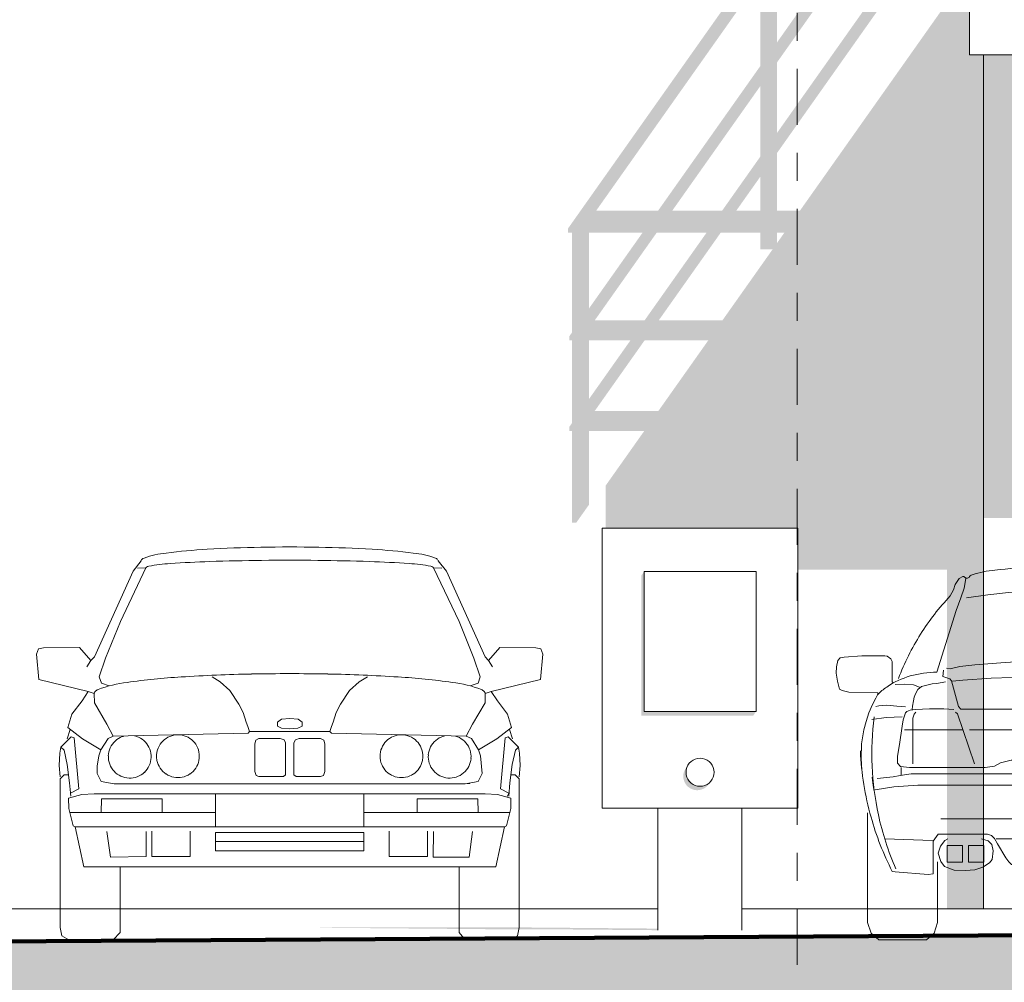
# Model space of a CAD drawing. Header units: metres. Extents: x -52 to 321, y -8 to 26.
# Tile 180 of 256: x 299.65 to 303.17, y -0.27 to 3.17. Entities that reach past the tile are written whole.
import ezdxf
from ezdxf.enums import TextEntityAlignment as Align

# ---------------------------------------------------------------- set-up
doc = ezdxf.new("R2010")
doc.units = ezdxf.units.M
doc.header["$MEASUREMENT"] = 0
doc.linetypes.add('Raster', pattern=[0.4, 0.2, -0.1, 0, -0.1])
for name, color, linetype in [('04 Einrichtung', 7, 'Continuous'), ('10 Stütze', 7, 'Continuous'), ('10 Wand außen', 7, 'Continuous'), ('20 Decke', 7, 'Continuous'), ('60 Auffüllung gesamt', 7, 'Continuous'), ('60 Ausstattung außen', 7, 'Continuous'), ('60 Gelände 2D Übersicht', 7, 'Continuous'), ('90 Achsraster', 7, 'Continuous')]:
    doc.layers.add(name, color=color, linetype=linetype)
doc.styles.add('ERSTELLTER_STIL_1', font='arial.ttf')

# ---------------------------------------------------------------- blocks, each defined once
blk = doc.blocks.new('Standard-Rastermarker[15]_2', base_point=(302.4261, 9.9973))
at = {"layer": '90 Achsraster', "color": 14, "linetype": 'Raster', "lineweight": 18, "true_color": 0xa80000}
blk.add_line((302.4261, 8.9973), (302.4261, -1.0027), dxfattribs=at)
at = {"layer": '90 Achsraster', "color": 14, "lineweight": 18, "true_color": 0xa80000, "style": 'ERSTELLTER_STIL_1'}
for tag, p in [('AC_MarkerText_1_0', (302.4261, 10.4973)), ('AC_MarkerText_1_1', (302.4261, -2.2027))]:
    blk.add_attdef(tag, text='', height=0.3, rotation=360, dxfattribs=at).set_placement(p, align=Align.TOP_CENTER)
blk = doc.blocks.new('Auto Symbol 27[23]_2', base_point=(300.6123, -0.1137))
at = {"layer": '60 Ausstattung außen', "color": 7, "linetype": 'Continuous', "lineweight": 13}
for p, q in [((300.0526, 1.2034), (300.0815, 1.2403)), ((301.1721, 1.2034), (301.1431, 1.2403)), ((299.9142, 0.8965), (300.0526, 1.2034)), ((300.0071, 1.0235), (300.0985, 1.215)), ((300.0985, 1.215), (300.0689, 1.2134)), ((301.2176, 1.0235), (301.1261, 1.215)), ((301.1261, 1.215), (301.1558, 1.2134)), ((301.3104, 0.8965), (301.1721, 1.2034)), ((299.954, 0.8925), (300.0071, 1.0235)), ((301.2707, 0.8925), (301.2176, 1.0235)), ((299.7074, 0.907), (299.7145, 0.9254)), ((299.7145, 0.9254), (299.7328, 0.9292)), ((299.7328, 0.9292), (299.861, 0.9305)), ((299.861, 0.9305), (299.9018, 0.8833)), ((301.3636, 0.9305), (301.3228, 0.8833)), ((301.4918, 0.9292), (301.3636, 0.9305)), ((301.5101, 0.9254), (301.4918, 0.9292)), ((301.5173, 0.907), (301.5101, 0.9254)), ((299.7156, 0.8155), (299.7074, 0.907)), ((299.8874, 0.8612), (299.9018, 0.8833)), ((299.9018, 0.8833), (299.9142, 0.8965)), ((299.9317, 0.825), (299.954, 0.8925)), ((301.293, 0.825), (301.2707, 0.8925)), ((301.3228, 0.8833), (301.3104, 0.8965)), ((301.3373, 0.8612), (301.3228, 0.8833)), ((301.5091, 0.8155), (301.5173, 0.907)), ((299.8919, 0.7733), (299.7156, 0.8155)), ((299.9392, 0.8031), (299.9317, 0.825)), ((300.3347, 0.8252), (300.3642, 0.8072)), ((300.8899, 0.8252), (300.8605, 0.8072)), ((301.2854, 0.8031), (301.293, 0.825)), ((301.3328, 0.7733), (301.5091, 0.8155)), ((299.9392, 0.8031), (299.9674, 0.7933)), ((300.3642, 0.8072), (300.3985, 0.7762)), ((300.3985, 0.7762), (300.4309, 0.7273)), ((300.8262, 0.7762), (300.7937, 0.7273)), ((300.8605, 0.8072), (300.8262, 0.7762)), ((301.2854, 0.8031), (301.2573, 0.7933)), ((299.834, 0.6922), (299.8702, 0.7401)), ((299.8919, 0.7733), (299.8702, 0.7401)), ((299.8919, 0.7733), (299.9139, 0.7662)), ((299.9139, 0.7662), (299.9142, 0.7332)), ((301.3107, 0.7662), (301.3104, 0.7332)), ((301.3328, 0.7733), (301.3107, 0.7662)), ((301.3328, 0.7733), (301.3544, 0.7401)), ((301.3906, 0.6922), (301.3544, 0.7401)), ((299.9142, 0.7332), (299.959, 0.6567)), ((300.4309, 0.7273), (300.4459, 0.6981)), ((300.7937, 0.7273), (300.7788, 0.6981)), ((301.3104, 0.7332), (301.2657, 0.6567)), ((299.8198, 0.6444), (299.834, 0.6922)), ((300.4459, 0.6981), (300.4566, 0.6637)), ((300.5827, 0.6747), (300.5683, 0.6637)), ((300.6123, 0.6771), (300.5827, 0.6747)), ((300.642, 0.6747), (300.6123, 0.6771)), ((300.6564, 0.6637), (300.642, 0.6747)), ((300.7788, 0.6981), (300.768, 0.6637)), ((301.4048, 0.6444), (301.3906, 0.6922)), ((299.8272, 0.6372), (299.8166, 0.6041)), ((299.8715, 0.6046), (299.8198, 0.6444)), ((299.959, 0.6567), (299.9814, 0.613)), ((300.4566, 0.6637), (300.4629, 0.6486)), ((300.4629, 0.6486), (300.4685, 0.6301)), ((300.5683, 0.6637), (300.5683, 0.6489)), ((300.5683, 0.6489), (300.583, 0.6418)), ((300.583, 0.6418), (300.6123, 0.6399)), ((300.6123, 0.6399), (300.6416, 0.6418)), ((300.6416, 0.6418), (300.6564, 0.6489)), ((300.6564, 0.6489), (300.6564, 0.6637)), ((300.7617, 0.6486), (300.7562, 0.6301)), ((300.768, 0.6637), (300.7617, 0.6486)), ((301.2657, 0.6567), (301.2433, 0.613)), ((301.3531, 0.6046), (301.4048, 0.6444)), ((301.3974, 0.6372), (301.4081, 0.6041)), ((299.8312, 0.6116), (299.7949, 0.5746)), ((299.8422, 0.608), (299.8312, 0.6116)), ((299.8586, 0.425), (299.8422, 0.608)), ((299.9379, 0.565), (299.8715, 0.6046)), ((299.9631, 0.6055), (299.9379, 0.565)), ((299.9814, 0.613), (299.9631, 0.6055)), ((300.4635, 0.6241), (299.9814, 0.613)), ((300.4685, 0.6301), (300.4635, 0.6241)), ((300.7562, 0.6301), (300.4685, 0.6301)), ((300.4909, 0.5998), (300.4872, 0.5859)), ((300.5021, 0.6049), (300.4909, 0.5998)), ((300.5782, 0.6049), (300.5021, 0.6049)), ((300.5922, 0.6004), (300.5782, 0.6049)), ((300.5972, 0.5903), (300.5922, 0.6004)), ((300.6274, 0.5903), (300.6325, 0.6004)), ((300.6325, 0.6004), (300.6465, 0.6049)), ((300.6465, 0.6049), (300.7226, 0.6049)), ((300.7226, 0.6049), (300.7338, 0.5998)), ((300.7338, 0.5998), (300.7375, 0.5859)), ((300.7612, 0.6241), (300.7562, 0.6301)), ((301.2433, 0.613), (300.7612, 0.6241)), ((301.2615, 0.6055), (301.2433, 0.613)), ((301.2868, 0.565), (301.2615, 0.6055)), ((301.2868, 0.565), (301.3531, 0.6046)), ((301.366, 0.425), (301.3825, 0.608)), ((301.3825, 0.608), (301.3935, 0.6116)), ((301.3935, 0.6116), (301.4298, 0.5746)), ((299.7914, 0.5526), (299.7949, 0.5746)), ((299.7949, 0.5746), (299.806, 0.5637)), ((299.806, 0.5637), (299.8175, 0.5125)), ((299.9379, 0.565), (299.9307, 0.5429)), ((300.4872, 0.5859), (300.4872, 0.4868)), ((300.5972, 0.4756), (300.5972, 0.5903)), ((300.6274, 0.4756), (300.6274, 0.5903)), ((300.7375, 0.5859), (300.7375, 0.4868)), ((301.2939, 0.5429), (301.2868, 0.565)), ((301.4187, 0.5637), (301.4072, 0.5125)), ((301.4298, 0.5746), (301.4187, 0.5637)), ((301.4332, 0.5526), (301.4298, 0.5746)), ((299.7882, 0.5086), (299.7914, 0.5526)), ((299.9307, 0.5429), (299.9238, 0.5062)), ((301.3006, 0.4806), (301.2939, 0.5429)), ((301.4365, 0.5086), (301.4332, 0.5526)), ((299.7922, 0.4683), (299.7882, 0.5086)), ((299.8175, 0.5125), (299.8254, 0.4467)), ((299.9238, 0.5062), (299.924, 0.4806)), ((301.4072, 0.5125), (301.3992, 0.4467)), ((301.4324, 0.4683), (301.4365, 0.5086)), ((299.8068, 0.4758), (299.7923, 0.461)), ((299.7923, 0.461), (299.7923, -0.07)), ((299.8215, 0.4759), (299.8068, 0.4758)), ((299.924, 0.4806), (299.939, 0.4514)), ((300.4872, 0.4868), (300.492, 0.4728)), ((300.492, 0.4728), (300.5021, 0.47)), ((300.5021, 0.47), (300.5897, 0.47)), ((300.5897, 0.47), (300.5972, 0.4756)), ((300.635, 0.47), (300.6274, 0.4756)), ((300.7226, 0.47), (300.635, 0.47)), ((300.7326, 0.4728), (300.7226, 0.47)), ((300.7375, 0.4868), (300.7326, 0.4728)), ((301.2857, 0.4514), (301.3006, 0.4806)), ((301.4032, 0.4759), (301.4178, 0.4758)), ((301.4178, 0.4758), (301.4323, 0.461)), ((301.4323, 0.461), (301.4324, -0.07)), ((299.8254, 0.4467), (299.8296, 0.3991)), ((299.8586, 0.425), (299.8295, 0.4101)), ((299.939, 0.4514), (299.9847, 0.4431)), ((301.2399, 0.4431), (299.9847, 0.4431)), ((301.2399, 0.4431), (301.2857, 0.4514)), ((301.2563, 0.4444), (301.2399, 0.4431)), ((301.366, 0.425), (301.3952, 0.4101)), ((301.3992, 0.4467), (301.3951, 0.3991)), ((299.8698, 0.4055), (299.8223, 0.3917)), ((299.8223, 0.3917), (299.8227, 0.3551)), ((299.8295, 0.4101), (299.8296, 0.3991)), ((299.9139, 0.4078), (299.8698, 0.4055)), ((301.3107, 0.4078), (299.9139, 0.4078)), ((299.9396, 0.3892), (299.939, 0.3404)), ((300.1568, 0.3892), (299.9396, 0.3892)), ((300.1562, 0.3437), (300.1568, 0.3892)), ((300.347, 0.2894), (300.347, 0.4078)), ((300.8776, 0.2894), (300.8776, 0.4078)), ((301.2851, 0.3892), (301.0679, 0.3892)), ((301.0679, 0.3892), (301.0679, 0.3437)), ((301.2857, 0.3404), (301.2851, 0.3892)), ((301.3549, 0.4055), (301.3107, 0.4078)), ((301.4023, 0.3917), (301.3549, 0.4055)), ((301.3877, 0.3955), (301.3952, 0.4101)), ((301.402, 0.3551), (301.4023, 0.3917)), ((299.8227, 0.3551), (299.8379, 0.293)), ((301.3867, 0.293), (301.402, 0.3551)), ((299.8263, 0.3404), (300.347, 0.3404)), ((300.8776, 0.3404), (301.3984, 0.3404)), ((299.8379, 0.293), (299.8453, 0.2894)), ((299.876, 0.1468), (299.8453, 0.2894)), ((299.8453, 0.2894), (301.3794, 0.2894)), ((301.3794, 0.2894), (301.3487, 0.1468)), ((301.3794, 0.2894), (301.3867, 0.293)), ((299.959, 0.2735), (299.9713, 0.182)), ((300.0991, 0.1835), (300.0991, 0.2735)), ((300.1202, 0.1835), (300.1202, 0.2737)), ((300.2567, 0.2737), (300.2567, 0.1835)), ((300.347, 0.2694), (300.347, 0.2041)), ((300.8776, 0.2694), (300.347, 0.2694)), ((300.8776, 0.2041), (300.8776, 0.2694)), ((300.968, 0.1835), (300.968, 0.2737)), ((301.1044, 0.2737), (301.1044, 0.1835)), ((301.1264, 0.2735), (301.1255, 0.182)), ((301.2534, 0.182), (301.2657, 0.2735)), ((300.8776, 0.2368), (300.347, 0.2368)), ((299.9713, 0.182), (300.0991, 0.1835)), ((300.2567, 0.1835), (300.1202, 0.1835)), ((300.347, 0.2041), (300.8776, 0.2041)), ((301.1044, 0.1835), (300.968, 0.1835)), ((301.1255, 0.182), (301.2534, 0.182)), ((301.3487, 0.1468), (299.876, 0.1468)), ((300.0065, 0.1468), (300.0065, -0.0878)), ((301.2182, 0.1468), (301.2182, -0.0878)), ((299.7923, -0.07), (299.7978, -0.0993)), ((301.4324, -0.07), (301.4269, -0.0993)), ((299.7978, -0.0993), (299.8235, -0.1137)), ((300.0065, -0.0878), (299.9811, -0.1137)), ((301.2182, -0.0878), (301.2399, -0.1137)), ((301.4269, -0.0993), (301.4011, -0.1137)), ((299.8235, -0.1137), (299.9811, -0.1137)), ((301.4011, -0.1137), (301.2436, -0.1137))]:
    blk.add_line(p, q, dxfattribs=at)
for centre, radius, start, end in [((300.202, 0.9417), 0.3272, 95.4368, 109.6916), ((300.4298, -0.7365), 2.0207, 93.1888, 97.3598), ((300.5848, -3.2047), 4.4937, 90.969, 93.4107), ((300.6123, -4.4058), 5.6951, 88.9578, 91.0415), ((300.6399, -3.2047), 4.4937, 86.5893, 89.031), ((300.7948, -0.7365), 2.0207, 82.6402, 86.8112), ((301.0227, 0.9417), 0.3272, 70.3085, 84.5632), ((300.0868, 1.2401), 0.00532, 151.3371, 171.8859), ((300.0904, 1.2381), 0.00943, 132.0087, 150.7401), ((300.1033, 1.2228), 0.0294, 113.0964, 130.6954), ((300.4347, -2.1843), 3.4233, 91.804, 94.1799), ((300.5855, -6.4284), 7.6701, 90.54833, 91.93218), ((300.6123, -8.4938), 9.7357, 89.40989, 90.58969), ((300.6392, -6.4284), 7.6701, 88.06783, 89.45168), ((300.79, -2.1843), 3.4233, 85.8201, 88.196), ((301.1214, 1.2228), 0.0294, 49.3046, 66.9036), ((301.138, 1.2402), 0.00508, 0.7101, 29.0656), ((300.1, 1.215), 0.00142, 166.6342, 180), ((300.1007, 1.2147), 0.00221, 134.5629, 164.6148), ((300.1042, 1.2112), 0.00716, 116.1863, 134.4551), ((300.1167, 1.1849), 0.0363, 103.209, 115.6125), ((300.2128, 0.7017), 0.529, 93.0006, 101.3832), ((301.0118, 0.7017), 0.529, 78.6169, 86.9994), ((301.1079, 1.1849), 0.0363, 64.3875, 76.7918), ((301.1205, 1.2112), 0.00716, 45.5449, 63.8137), ((301.1242, 1.2149), 0.00195, 3.2016, 47.1049), ((300.3726, -1.5985), 2.4281, 93.5022, 98.0736), ((300.5761, -4.5509), 5.3874, 91.0641, 93.7442), ((300.6123, -5.9876), 6.8246, 88.85603, 91.14397), ((300.6485, -4.5509), 5.3874, 86.2558, 88.9358), ((300.852, -1.5985), 2.4281, 81.9264, 86.4978), ((299.9437, 0.7452), 0.0384, 115.2233, 133.4679), ((300.0734, 0.4091), 0.3986, 96.0117, 111.4898), ((301.1513, 0.4091), 0.3986, 68.5102, 83.9885), ((301.2809, 0.7452), 0.0384, 46.5316, 64.776), ((299.9211, 0.7662), 0.0072, 173.0707, 180), ((299.9221, 0.766), 0.00822, 153.6311, 172.678), ((299.9268, 0.7635), 0.0135, 134.8255, 153.0839), ((301.2978, 0.7635), 0.0135, 26.9152, 45.1745), ((301.3028, 0.7661), 0.0079, 0.553, 26.6825), ((300.0407, 0.5403), 0.0765, 110.4788, 132.975), ((300.0407, 0.5403), 0.0765, 105.8834, 110.4794), ((300.0407, 0.5403), 0.0765, 65.4952, 76.7417), ((300.0407, 0.5403), 0.0765, 42.9986, 65.4959), ((300.2129, 0.542), 0.0765, 123.739, 146.2388), ((300.2129, 0.542), 0.0765, 101.2451, 123.739), ((300.2128, 0.5419), 0.0765, 78.7277, 101.2185), ((300.2129, 0.542), 0.0765, 56.261, 78.7549), ((300.2129, 0.542), 0.0765, 33.7612, 56.261), ((301.0117, 0.542), 0.0765, 123.7393, 146.239), ((301.0118, 0.542), 0.0765, 101.2451, 123.7393), ((301.0118, 0.5419), 0.0765, 78.7546, 101.2457), ((301.0118, 0.542), 0.0765, 56.2607, 78.7549), ((301.0118, 0.542), 0.0765, 33.761, 56.2607), ((301.1839, 0.5403), 0.0765, 130.3497, 152.8517), ((301.1839, 0.5403), 0.0765, 107.8541, 130.3496), ((301.1839, 0.5403), 0.0765, 103.258, 107.8546), ((301.1839, 0.5403), 0.0765, 62.8707, 74.1169), ((301.184, 0.5403), 0.0765, 40.3729, 62.8711), ((300.0406, 0.5403), 0.0765, 155.4788, 177.9862), ((300.0407, 0.5403), 0.0765, 132.9747, 155.4778), ((300.0407, 0.5403), 0.0765, 20.495, 42.9983), ((300.0407, 0.5403), 0.0764, 357.9862, 20.4949), ((300.2128, 0.542), 0.0765, 146.2388, 168.745), ((300.2129, 0.542), 0.0765, 11.2548, 33.7608), ((301.0117, 0.542), 0.0765, 146.2392, 168.7451), ((301.0118, 0.542), 0.0765, 11.2549, 33.7608), ((301.1839, 0.5403), 0.0765, 152.8518, 175.3594), ((301.184, 0.5403), 0.0765, 17.8688, 40.373), ((301.184, 0.5403), 0.0764, 355.3598, 17.8682), ((300.0406, 0.5403), 0.0764, 177.9861, 200.4942), ((300.0407, 0.5403), 0.0765, 335.4781, 357.9855), ((300.2128, 0.542), 0.0764, 168.7453, 180), ((300.2128, 0.542), 0.0764, 180, 191.254), ((300.2129, 0.542), 0.0764, 348.7461, 11.2546), ((301.0117, 0.542), 0.0764, 168.7454, 191.2539), ((301.0118, 0.542), 0.0764, 0, 11.2546), ((301.0118, 0.542), 0.0764, 348.7461, 0), ((301.1839, 0.5403), 0.0764, 175.3598, 197.8676), ((301.184, 0.5403), 0.0765, 332.8524, 355.3594), ((300.0407, 0.5403), 0.0765, 200.495, 222.9988), ((300.0407, 0.5403), 0.0765, 312.9752, 335.4781), ((300.2128, 0.542), 0.0765, 191.255, 213.7612), ((300.2129, 0.542), 0.0765, 213.7612, 236.2614), ((300.2129, 0.542), 0.0765, 303.7386, 326.2388), ((300.2129, 0.542), 0.0765, 326.2392, 348.7451), ((301.0117, 0.542), 0.0765, 191.2549, 213.7608), ((301.0117, 0.542), 0.0765, 213.761, 236.2611), ((301.0118, 0.542), 0.0765, 303.7389, 326.239), ((301.0118, 0.542), 0.0765, 326.2392, 348.7451), ((301.1839, 0.5403), 0.0765, 197.8681, 220.373), ((301.184, 0.5404), 0.0765, 310.3497, 332.8517), ((300.0407, 0.5404), 0.0765, 222.9987, 245.4962), ((300.0407, 0.5404), 0.0765, 245.4959, 267.9883), ((300.0407, 0.5404), 0.0765, 267.9876, 290.4793), ((300.0407, 0.5404), 0.0765, 290.4792, 312.975), ((300.2129, 0.5421), 0.0765, 236.261, 258.7549), ((300.2128, 0.5421), 0.0765, 258.7815, 281.2724), ((300.2129, 0.5421), 0.0765, 281.2451, 303.739), ((301.0118, 0.5421), 0.0765, 236.2607, 258.7549), ((301.0118, 0.5421), 0.0765, 258.7543, 281.2454), ((301.0118, 0.5421), 0.0765, 281.2451, 303.7393), ((301.1839, 0.5404), 0.0765, 220.3729, 242.8708), ((301.1839, 0.5404), 0.0765, 242.8704, 265.3631), ((301.1839, 0.5404), 0.0765, 265.3628, 287.8547), ((301.184, 0.5404), 0.0765, 287.8544, 310.3499)]:
    blk.add_arc(centre, radius, start, end, dxfattribs=at)
blk = doc.blocks.new('Auto Symbol 27[24]_2', base_point=(303.5821, -0.1137))
at = {"layer": '60 Ausstattung außen', "color": 7, "linetype": 'Continuous', "lineweight": 13}
for p, q in [((302.9906, 1.1558), (303.0047, 1.1773)), ((303.0047, 1.1773), (303.0182, 1.1842)), ((303.0182, 1.1842), (303.021, 1.184)), ((303.021, 1.184), (303.0285, 1.1778)), ((303.0284, 1.1763), (303.0228, 1.142)), ((303.0285, 1.1778), (303.0351, 1.1781)), ((303.0351, 1.1781), (303.0413, 1.1814)), ((304.1184, 1.1818), (304.1189, 1.1866)), ((304.1291, 1.1781), (304.1229, 1.1814)), ((304.1357, 1.1778), (304.1291, 1.1781)), ((304.1432, 1.184), (304.1357, 1.1778)), ((304.1357, 1.1778), (304.1414, 1.142)), ((304.1459, 1.1842), (304.1432, 1.184)), ((304.1595, 1.1773), (304.1459, 1.1842)), ((304.1736, 1.1558), (304.1595, 1.1773)), ((302.9725, 1.1144), (302.985, 1.1362)), ((302.985, 1.1362), (302.9906, 1.1558)), ((303.0228, 1.142), (303.0111, 1.1077)), ((303.1077, 1.1178), (303.1815, 1.1264)), ((303.1815, 1.1264), (303.2716, 1.1353)), ((303.2716, 1.1353), (303.3572, 1.141)), ((303.3572, 1.141), (303.4411, 1.145)), ((303.4411, 1.145), (303.5135, 1.147)), ((303.5135, 1.147), (303.5821, 1.1476)), ((303.6507, 1.147), (303.5821, 1.1476)), ((303.7231, 1.145), (303.6507, 1.147)), ((303.807, 1.141), (303.7231, 1.145)), ((303.8926, 1.1353), (303.807, 1.141)), ((303.9827, 1.1264), (303.8926, 1.1353)), ((304.0565, 1.1178), (303.9827, 1.1264)), ((304.1414, 1.142), (304.1531, 1.1077)), ((304.1792, 1.1362), (304.1736, 1.1558)), ((304.1917, 1.1144), (304.1792, 1.1362)), ((303.0111, 1.1077), (302.9943, 1.0629)), ((303.0309, 1.1079), (303.1077, 1.1178)), ((304.1333, 1.1079), (304.0565, 1.1178)), ((304.1531, 1.1077), (304.1699, 1.0629)), ((302.9943, 1.0629), (302.9253, 0.8418)), ((304.1699, 1.0629), (304.2389, 0.8418)), ((302.5714, 0.8835), (302.5661, 0.8615)), ((302.5792, 0.8929), (302.5714, 0.8835)), ((302.5938, 0.8962), (302.5792, 0.8929)), ((302.6569, 0.9), (302.5938, 0.8962)), ((302.7394, 0.9002), (302.6569, 0.9)), ((302.7473, 0.8989), (302.7394, 0.9002)), ((302.7608, 0.8896), (302.7473, 0.8989)), ((302.7659, 0.8806), (302.7608, 0.8896)), ((302.7659, 0.8076), (302.7659, 0.8806)), ((303.2503, 0.8814), (303.1697, 0.8765)), ((303.3364, 0.8813), (303.2503, 0.8814)), ((303.4164, 0.8841), (303.3364, 0.8813)), ((303.4823, 0.884), (303.4164, 0.8841)), ((303.5819, 0.884), (303.4823, 0.884)), ((303.5823, 0.884), (303.6818, 0.884)), ((303.6818, 0.884), (303.7478, 0.8841)), ((303.7478, 0.8841), (303.8278, 0.8813)), ((303.8278, 0.8813), (303.9139, 0.8814)), ((303.9139, 0.8814), (303.9945, 0.8765)), ((304.3983, 0.8806), (304.4034, 0.8896)), ((304.3983, 0.8076), (304.3983, 0.8806)), ((304.4034, 0.8896), (304.4169, 0.8989)), ((304.4169, 0.8989), (304.4248, 0.9002)), ((304.4248, 0.9002), (304.5073, 0.9)), ((304.5073, 0.9), (304.5704, 0.8962)), ((304.5704, 0.8962), (304.585, 0.8929)), ((304.585, 0.8929), (304.5928, 0.8835)), ((304.5928, 0.8835), (304.5981, 0.8615)), ((302.5661, 0.8615), (302.5646, 0.8387)), ((302.9488, 0.8495), (302.9468, 0.8269)), ((302.9723, 0.8545), (302.9595, 0.8561)), ((303.0076, 0.8622), (302.9723, 0.8545)), ((303.0607, 0.8688), (303.0076, 0.8622)), ((303.1222, 0.8732), (303.0607, 0.8688)), ((303.1697, 0.8765), (303.1222, 0.8732)), ((303.9945, 0.8765), (304.042, 0.8732)), ((304.042, 0.8732), (304.1035, 0.8688)), ((304.1035, 0.8688), (304.1566, 0.8622)), ((304.1566, 0.8622), (304.1919, 0.8545)), ((304.1919, 0.8545), (304.2047, 0.8561)), ((304.2154, 0.8495), (304.2174, 0.8269)), ((304.5981, 0.8615), (304.5996, 0.8387)), ((302.5646, 0.8387), (302.5697, 0.8099)), ((302.5697, 0.8099), (302.5772, 0.7813)), ((302.9468, 0.8269), (302.9717, 0.818)), ((302.9717, 0.818), (302.9779, 0.8108)), ((302.9779, 0.8108), (303.0019, 0.7195)), ((302.9812, 0.8102), (303.0176, 0.8135)), ((303.0176, 0.8135), (303.1188, 0.8206)), ((303.1188, 0.8206), (303.1943, 0.8228)), ((303.1943, 0.8228), (303.276, 0.825)), ((303.276, 0.825), (303.3431, 0.8238)), ((303.3431, 0.8238), (303.4219, 0.8277)), ((303.4219, 0.8277), (303.4845, 0.8293)), ((303.6796, 0.8293), (303.4845, 0.8293)), ((303.7423, 0.8277), (303.6796, 0.8293)), ((303.8211, 0.8238), (303.7423, 0.8277)), ((303.8882, 0.825), (303.8211, 0.8238)), ((303.9699, 0.8228), (303.8882, 0.825)), ((304.0454, 0.8206), (303.9699, 0.8228)), ((304.1466, 0.8135), (304.0454, 0.8206)), ((304.183, 0.8102), (304.1466, 0.8135)), ((304.1863, 0.8108), (304.1623, 0.7195)), ((304.1925, 0.818), (304.1863, 0.8108)), ((304.2174, 0.8269), (304.1925, 0.818)), ((304.5945, 0.8099), (304.587, 0.7813)), ((304.5996, 0.8387), (304.5945, 0.8099)), ((302.5772, 0.7813), (302.5864, 0.7767)), ((302.5864, 0.7767), (302.611, 0.7706)), ((302.7693, 0.8039), (302.7659, 0.8076)), ((302.7766, 0.7976), (302.8099, 0.7997)), ((302.8099, 0.7997), (302.8414, 0.797)), ((302.8414, 0.797), (302.8576, 0.7915)), ((302.8565, 0.7804), (302.8492, 0.7644)), ((302.8699, 0.7915), (302.8565, 0.7804)), ((302.8576, 0.7915), (302.8655, 0.7871)), ((302.8895, 0.7953), (302.8699, 0.7915)), ((302.908, 0.8009), (302.8895, 0.7953)), ((302.9253, 0.802), (302.908, 0.8009)), ((302.9555, 0.808), (302.9253, 0.802)), ((304.2087, 0.808), (304.2389, 0.802)), ((304.2389, 0.802), (304.2562, 0.8009)), ((304.2562, 0.8009), (304.2747, 0.7953)), ((304.2747, 0.7953), (304.2943, 0.7915)), ((304.2943, 0.7915), (304.3077, 0.7804)), ((304.3066, 0.7915), (304.2987, 0.7871)), ((304.3228, 0.797), (304.3066, 0.7915)), ((304.3077, 0.7804), (304.315, 0.7644)), ((304.3543, 0.7997), (304.3228, 0.797)), ((304.3876, 0.7976), (304.3543, 0.7997)), ((304.3949, 0.8039), (304.3983, 0.8076)), ((304.5778, 0.7767), (304.5532, 0.7706)), ((304.587, 0.7813), (304.5778, 0.7767)), ((302.611, 0.7706), (302.7145, 0.7689)), ((302.6952, 0.7272), (302.7066, 0.749)), ((302.7066, 0.749), (302.7132, 0.7615)), ((302.7145, 0.7689), (302.7145, 0.7644)), ((302.8414, 0.7401), (302.8375, 0.7202)), ((302.8442, 0.7533), (302.8414, 0.7401)), ((302.8492, 0.7644), (302.8442, 0.7533)), ((304.315, 0.7644), (304.32, 0.7533)), ((304.32, 0.7533), (304.3228, 0.7401)), ((304.3228, 0.7401), (304.3267, 0.7202)), ((304.5532, 0.7706), (304.4497, 0.7689)), ((304.4497, 0.7689), (304.4497, 0.7644)), ((304.4576, 0.749), (304.451, 0.7615)), ((304.469, 0.7272), (304.4576, 0.749)), ((302.6822, 0.6967), (302.6952, 0.7272)), ((302.7066, 0.7197), (302.7172, 0.7219)), ((302.7172, 0.7219), (302.7463, 0.7246)), ((302.7463, 0.7246), (302.7815, 0.7213)), ((302.7815, 0.7213), (302.8129, 0.7185)), ((302.8302, 0.7069), (302.8173, 0.7019)), ((302.8486, 0.7085), (302.8302, 0.7069)), ((302.8375, 0.7202), (302.8363, 0.7085)), ((302.899, 0.7107), (302.8486, 0.7085)), ((302.9504, 0.7107), (302.899, 0.7107)), ((302.9851, 0.709), (302.9504, 0.7107)), ((303.0019, 0.7195), (303.0103, 0.7096)), ((304.1539, 0.7096), (303.0103, 0.7096)), ((304.1623, 0.7195), (304.1539, 0.7096)), ((304.1791, 0.709), (304.2138, 0.7107)), ((304.2138, 0.7107), (304.2652, 0.7107)), ((304.2652, 0.7107), (304.3156, 0.7085)), ((304.3156, 0.7085), (304.334, 0.7069)), ((304.3267, 0.7202), (304.3279, 0.7085)), ((304.334, 0.7069), (304.3469, 0.7019)), ((304.3827, 0.7213), (304.3513, 0.7185)), ((304.4179, 0.7246), (304.3827, 0.7213)), ((304.447, 0.7219), (304.4179, 0.7246)), ((304.4576, 0.7197), (304.447, 0.7219)), ((304.482, 0.6967), (304.469, 0.7272)), ((302.672, 0.6659), (302.6822, 0.6967)), ((302.744, 0.6804), (302.6932, 0.6727)), ((302.8005, 0.6831), (302.744, 0.6804)), ((302.805, 0.6715), (302.8016, 0.6494)), ((302.8134, 0.6975), (302.805, 0.6715)), ((302.8173, 0.7019), (302.8134, 0.6975)), ((302.8442, 0.692), (302.8391, 0.6781)), ((302.8391, 0.6781), (302.8391, 0.5144)), ((302.8503, 0.6992), (302.8442, 0.692)), ((302.9991, 0.693), (302.9912, 0.6992)), ((303.0599, 0.5144), (302.9991, 0.693)), ((303.2836, 0.5407), (303.2836, 0.6992)), ((303.8806, 0.5407), (303.8806, 0.6992)), ((304.1043, 0.5144), (304.1651, 0.693)), ((304.1651, 0.693), (304.173, 0.6992)), ((304.3139, 0.6992), (304.32, 0.692)), ((304.32, 0.692), (304.3251, 0.6781)), ((304.3251, 0.6781), (304.3251, 0.5144)), ((304.3469, 0.7019), (304.3508, 0.6975)), ((304.3508, 0.6975), (304.3592, 0.6715)), ((304.3592, 0.6715), (304.3626, 0.6494)), ((304.3637, 0.6831), (304.4201, 0.6804)), ((304.4201, 0.6804), (304.471, 0.6727)), ((304.4922, 0.6659), (304.482, 0.6967)), ((302.6563, 0.5861), (302.6642, 0.6365)), ((302.6642, 0.6365), (302.672, 0.6659)), ((302.8016, 0.6494), (302.791, 0.5841)), ((302.8099, 0.6365), (303.0176, 0.6365)), ((303.0422, 0.6365), (303.2805, 0.6365)), ((304.122, 0.6365), (303.8837, 0.6365)), ((304.3543, 0.6365), (304.1466, 0.6365)), ((304.3626, 0.6494), (304.3732, 0.5841)), ((304.5, 0.6365), (304.4922, 0.6659)), ((304.5079, 0.5861), (304.5, 0.6365)), ((302.6546, 0.5355), (302.6563, 0.5861)), ((302.791, 0.5841), (302.7848, 0.5427)), ((304.3732, 0.5841), (304.3794, 0.5427)), ((304.5096, 0.5355), (304.5079, 0.5861)), ((302.6573, 0.4908), (302.6546, 0.5355)), ((302.7848, 0.5427), (302.7842, 0.5167)), ((303.1522, 0.5187), (303.19, 0.5284)), ((303.19, 0.5284), (303.9742, 0.5284)), ((304.012, 0.5187), (303.9742, 0.5284)), ((304.3794, 0.5427), (304.38, 0.5167)), ((304.5069, 0.4908), (304.5096, 0.5355)), ((302.7842, 0.5167), (302.7954, 0.5056)), ((302.7954, 0.5056), (302.8267, 0.5017)), ((302.7971, 0.5017), (302.7976, 0.4757)), ((302.8267, 0.5017), (303.0972, 0.5017)), ((303.0972, 0.5017), (303.1315, 0.5065)), ((303.1315, 0.5065), (303.1522, 0.5187)), ((304.0327, 0.5065), (304.012, 0.5187)), ((304.067, 0.5017), (304.0327, 0.5065)), ((304.3375, 0.5017), (304.067, 0.5017)), ((304.3688, 0.5056), (304.3375, 0.5017)), ((304.3671, 0.5017), (304.3666, 0.4757)), ((304.38, 0.5167), (304.3688, 0.5056)), ((302.6941, 0.4675), (302.6978, 0.4378)), ((302.7115, 0.4625), (302.7685, 0.468)), ((302.7685, 0.468), (302.7937, 0.473)), ((302.7937, 0.473), (302.8334, 0.479)), ((304.3308, 0.479), (302.8334, 0.479)), ((304.3705, 0.473), (304.3308, 0.479)), ((304.3957, 0.468), (304.3705, 0.473)), ((304.4527, 0.4625), (304.3957, 0.468)), ((304.47, 0.4675), (304.4664, 0.4378)), ((302.6978, 0.4378), (302.7014, 0.4172)), ((302.7042, 0.4222), (302.7707, 0.4326)), ((302.7707, 0.4326), (302.8576, 0.4388)), ((304.3066, 0.4388), (302.8576, 0.4388)), ((304.3935, 0.4326), (304.3066, 0.4388)), ((304.46, 0.4222), (304.3935, 0.4326)), ((304.4664, 0.4378), (304.4628, 0.4172)), ((302.6776, 0.3392), (302.6776, -0.0525)), ((302.9396, 0.318), (304.2246, 0.318)), ((304.4866, 0.3392), (304.4866, -0.0525)), ((302.9093, 0.2406), (302.7386, 0.2466)), ((302.9121, 0.239), (302.93, 0.2637)), ((302.93, 0.2637), (303.0821, 0.2637)), ((302.954, 0.2412), (302.9643, 0.2472)), ((303.0821, 0.2637), (303.1056, 0.2637)), ((303.0849, 0.2472), (303.1084, 0.2394)), ((303.1056, 0.2637), (303.1201, 0.2593)), ((303.1201, 0.2593), (303.1308, 0.2482)), ((303.1308, 0.2482), (303.1419, 0.2289)), ((304.0267, 0.2466), (303.1375, 0.2466)), ((304.0334, 0.2482), (304.0223, 0.2289)), ((304.044, 0.2593), (304.0334, 0.2482)), ((304.0586, 0.2637), (304.044, 0.2593)), ((304.0793, 0.2472), (304.0558, 0.2394)), ((304.0821, 0.2637), (304.0586, 0.2637)), ((304.2342, 0.2637), (304.0821, 0.2637)), ((304.2101, 0.2412), (304.1999, 0.2472)), ((304.2521, 0.239), (304.2342, 0.2637)), ((304.2549, 0.2406), (304.4256, 0.2466)), ((302.9121, 0.1217), (302.9121, 0.239)), ((302.93, 0.1953), (302.9378, 0.2213)), ((302.9378, 0.2213), (302.954, 0.2412)), ((303.0172, 0.2234), (302.9624, 0.2234)), ((302.9624, 0.2234), (302.9624, 0.1637)), ((303.0172, 0.1637), (303.0172, 0.2234)), ((303.0933, 0.2234), (303.0384, 0.2234)), ((303.0384, 0.2234), (303.0384, 0.1637)), ((303.0933, 0.1637), (303.0933, 0.2234)), ((303.1084, 0.2394), (303.1218, 0.2261)), ((303.1218, 0.2261), (303.1263, 0.2046)), ((303.1419, 0.2289), (303.1715, 0.1785)), ((304.0223, 0.2289), (303.9926, 0.1785)), ((304.0424, 0.2261), (304.0379, 0.2046)), ((304.0558, 0.2394), (304.0424, 0.2261)), ((304.0709, 0.1637), (304.0709, 0.2234)), ((304.0709, 0.2234), (304.1258, 0.2234)), ((304.1258, 0.2234), (304.1258, 0.1637)), ((304.147, 0.2234), (304.2018, 0.2234)), ((304.147, 0.1637), (304.147, 0.2234)), ((304.2018, 0.2234), (304.2018, 0.1637)), ((304.2264, 0.2213), (304.2101, 0.2412)), ((304.2342, 0.1953), (304.2264, 0.2213)), ((304.2521, 0.1217), (304.2521, 0.239)), ((302.9389, 0.166), (302.93, 0.1953)), ((303.1263, 0.2046), (303.1223, 0.1736)), ((303.1715, 0.1785), (303.1822, 0.1653)), ((303.9926, 0.1785), (303.982, 0.1653)), ((304.0379, 0.2046), (304.0419, 0.1736)), ((304.2253, 0.166), (304.2342, 0.1953)), ((302.9276, 0.1648), (302.9276, -0.0525)), ((302.9518, 0.1483), (302.9389, 0.166)), ((302.987, 0.135), (302.9518, 0.1483)), ((302.9624, 0.1637), (303.0172, 0.1637)), ((303.0384, 0.1637), (303.0933, 0.1637)), ((303.0899, 0.146), (303.0608, 0.1366)), ((303.1128, 0.1609), (303.0899, 0.146)), ((303.1223, 0.1736), (303.1128, 0.1609)), ((303.1822, 0.1653), (303.1922, 0.1553)), ((303.1922, 0.1553), (303.5821, 0.1553)), ((303.972, 0.1553), (303.5821, 0.1553)), ((303.982, 0.1653), (303.972, 0.1553)), ((304.0419, 0.1736), (304.0514, 0.1609)), ((304.0514, 0.1609), (304.0743, 0.146)), ((304.1258, 0.1637), (304.0709, 0.1637)), ((304.0743, 0.146), (304.1034, 0.1366)), ((304.2018, 0.1637), (304.147, 0.1637)), ((304.1772, 0.135), (304.2124, 0.1483)), ((304.2124, 0.1483), (304.2253, 0.166)), ((304.2366, 0.1648), (304.2366, -0.0525)), ((302.7655, 0.1307), (302.7761, 0.1285)), ((302.7761, 0.1285), (302.8941, 0.1195)), ((302.8941, 0.1195), (302.9121, 0.1217)), ((303.0272, 0.1333), (302.987, 0.135)), ((303.0608, 0.1366), (303.0272, 0.1333)), ((304.1034, 0.1366), (304.137, 0.1333)), ((304.137, 0.1333), (304.1772, 0.135)), ((304.2701, 0.1195), (304.2521, 0.1217)), ((304.388, 0.1285), (304.2701, 0.1195)), ((304.3987, 0.1307), (304.388, 0.1285)), ((302.6776, -0.0525), (302.6901, -0.0896)), ((302.9276, -0.0525), (302.9152, -0.0896)), ((304.2366, -0.0525), (304.249, -0.0896)), ((304.4866, -0.0525), (304.4741, -0.0896)), ((302.6901, -0.0896), (302.7176, -0.1137)), ((302.9152, -0.0896), (302.8877, -0.1137)), ((304.249, -0.0896), (304.2765, -0.1137)), ((304.4741, -0.0896), (304.4466, -0.1137)), ((302.8877, -0.1137), (302.7176, -0.1137)), ((304.4466, -0.1137), (304.2765, -0.1137))]:
    blk.add_line(p, q, dxfattribs=at)
for centre, radius, start, end in [((303.1634, 0.8427), 0.365, 94.8565, 107.812), ((303.3959, -1.0615), 2.2831, 92.8673, 96.625), ((303.554, -3.8619), 5.0879, 90.8714, 93.0679), ((303.5821, -5.2247), 6.4509, 89.06261, 90.93668), ((303.6102, -3.8619), 5.0879, 86.9321, 89.1286), ((303.7683, -1.0615), 2.2831, 83.375, 87.1327), ((304.0008, 0.8427), 0.365, 72.188, 85.1434), ((303.0451, 1.1814), 0.00375, 171.542, 180), ((303.0459, 1.1812), 0.00455, 148.5499, 170.8774), ((303.0495, 1.1789), 0.00886, 128.8331, 147.926), ((303.0626, 1.1615), 0.0306, 110.8615, 127.6138), ((304.1016, 1.1615), 0.0306, 52.3876, 69.1401), ((304.1147, 1.1789), 0.00886, 32.074, 51.1669), ((304.1186, 1.1813), 0.00429, 0.9544, 31.9852), ((304.1229, 1.1811), 0.000278, 270, 90), ((303.632, 0.495), 0.9048, 136.7999, 147.7383), ((303.5322, 0.4951), 0.9047, 31.9535, 43.1997), ((303.6235, 0.5005), 0.8946, 147.7434, 159.095), ((303.5407, 0.5005), 0.8946, 20.9053, 31.9467), ((302.9059, 0.5562), 0.2827, 105.5816, 124.501), ((302.9247, 0.4945), 0.3473, 89.9018, 105.8365), ((303.5821, 0.7699), 0.0406, 101.1124, 123.4365), ((303.5821, 0.7697), 0.0408, 78.8183, 101.0713), ((303.5821, 0.7699), 0.0406, 56.5624, 78.8863), ((304.2389, 0.4857), 0.3561, 81.8946, 90), ((304.2454, 0.5221), 0.3191, 64.6855, 82.1297), ((304.2814, 0.5959), 0.237, 44.3219, 64.9271), ((302.8568, 0.6262), 0.1972, 124.2626, 136.7027), ((303.5812, 0.7706), 0.0394, 168.6251, 180), ((303.5814, 0.7706), 0.0396, 145.936, 168.6111), ((303.5818, 0.7703), 0.0401, 123.4305, 145.9302), ((303.5824, 0.7703), 0.0401, 34.0698, 56.5684), ((303.5828, 0.7706), 0.0396, 11.3891, 34.0647), ((303.583, 0.7706), 0.0394, 348.6251, 11.3749), ((303.5812, 0.7706), 0.0394, 180, 191.3749), ((303.5814, 0.7707), 0.0396, 191.3875, 214.064), ((303.5818, 0.7709), 0.0401, 214.0698, 236.5688), ((303.5824, 0.7709), 0.0401, 303.4324, 325.9302), ((303.5828, 0.7707), 0.0396, 325.9353, 348.6122), ((303.5821, 0.7713), 0.0406, 236.5628, 258.8874), ((303.5821, 0.7715), 0.0408, 258.929, 281.1816), ((303.5821, 0.7713), 0.0406, 281.1139, 303.4383), ((303.7177, 0.5497), 1.0249, 172.5715, 192.2073), ((303.4462, 0.5497), 1.0253, 341.1996, 7.4264), ((303.699, 0.6079), 1.0483, 182.5846, 195.6912), ((303.465, 0.6079), 1.0485, 342.2095, 357.4156), ((303.7055, 0.61), 1.0551, 195.7045, 207.0182), ((303.7227, 0.551), 1.03, 192.2218, 203.5481), ((303.4584, 0.6102), 1.0555, 332.9801, 342.2033), ((303.4407, 0.5515), 1.031, 336.4469, 341.2027)]:
    blk.add_arc(centre, radius, start, end, dxfattribs=at)

msp = doc.modelspace()

# ---------------------------------------------------------------- hatches: boundary and pattern name
at = {"layer": '10 Stütze', "linetype": 'Continuous', "lineweight": 0, "true_color": 0x000000}
msp.add_hatch(color=18, dxfattribs=at).paths.add_polyline_path([(303.0916, 3.0473), (303.0916, 1.3926), (303.2116, 1.3926), (303.2116, 3.0473)])
at = {"layer": '10 Wand außen', "linetype": 'Continuous', "lineweight": 0, "true_color": 0x000000}
h = msp.add_hatch(color=18, dxfattribs=at)
h.paths.add_polyline_path([(297.0961, 3.3198), (297.1311, 3.3198), (297.1405, 3.3331), (297.1611, 3.3331), (297.1611, 3.3198), (299.1311, 3.3198), (299.1405, 3.3331), (299.1611, 3.3331), (299.1611, 3.3198), (301.1311, 3.3198), (301.1405, 3.3331), (301.1611, 3.3331), (301.1611, 3.3198), (302.2383, 3.3198), (301.6066, 2.4264), (301.6066, 2.4114), (301.6216, 2.4114), (301.6216, 2.056), (301.6116, 2.0418), (301.6116, 2.0268), (301.6216, 2.0268), (301.6216, 1.7324), (301.6116, 1.7183), (301.6116, 1.7033), (301.6216, 1.7033), (301.6216, 1.3764), (301.6366, 1.3764), (301.6816, 1.44), (301.6816, 1.7033), (301.8791, 1.7033), (301.7416, 1.5088), (301.7416, 1.356), (302.4287, 1.356), (302.4287, 1.2088), (302.9616, 1.2088), (302.9616, -0.0027), (303.0916, -0.0027), (303.0916, 3.0473), (303.0416, 3.0473), (303.0416, 3.3473), (303.0216, 3.3473), (303.0216, 3.3198), (303.0222, 3.3198), (303.0216, 3.319), (303.0216, 3.3103), (302.9716, 3.3103), (302.9716, 3.3473), (297.0961, 3.3473)])
h.paths.add_polyline_path([(301.8297, 2.0268), (301.6816, 1.8173), (301.6816, 2.0268)], flags=0)
h.paths.add_polyline_path([(301.6816, 2.4114), (301.8729, 2.4114), (301.6816, 2.1408)], flags=0)
h.paths.add_polyline_path([(301.9297, 1.7749), (301.7022, 1.7749), (301.8803, 2.0268), (302.1079, 2.0268)], flags=0)
h.paths.add_polyline_path([(301.8803, 2.0984), (301.7022, 2.0984), (301.9235, 2.4114), (302.1017, 2.4114)], flags=0)
h.paths.add_polyline_path([(301.9285, 2.49), (301.7072, 2.49), (302.2939, 3.3198), (302.2941, 3.3198), (302.2941, 3.007)], flags=0)
h.paths.add_polyline_path([(302.1585, 2.0984), (301.9309, 2.0984), (302.1523, 2.4114), (302.2941, 2.4114), (302.2941, 2.3522), (302.338, 2.3522)], flags=0)
h.paths.add_polyline_path([(301.9791, 2.49), (302.2941, 2.9355), (302.2941, 2.6835), (302.1573, 2.49)], flags=0)
h.paths.add_polyline_path([(302.2941, 2.49), (302.2079, 2.49), (302.2941, 2.6119)], flags=0)
h.paths.add_polyline_path([(302.3541, 3.3198), (302.5153, 3.3198), (302.3541, 3.0919)], flags=0)
h.paths.add_polyline_path([(302.3541, 2.6968), (302.7946, 3.3198), (302.9666, 3.3198), (302.9666, 3.2997), (303.008, 3.2997), (302.4354, 2.49), (302.3541, 2.49)], flags=0)
h.paths.add_polyline_path([(302.3541, 3.0203), (302.5659, 3.3198), (302.744, 3.3198), (302.3541, 2.7684)], flags=0)
h.paths.add_polyline_path([(302.3541, 2.4114), (302.3798, 2.4114), (302.3541, 2.375)], flags=0)
at = {"layer": '60 Auffüllung gesamt', "linetype": 'Continuous', "lineweight": 18, "true_color": 0xffa8a8}
h = msp.add_hatch(dxfattribs=at)
h.set_pattern_fill('Boden__gewachsen_0002', color=21, style=0, pattern_type=2)
h.set_pattern_definition([(45, (33626.11544, -0.00275), (-0.2121320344, 0.2121320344), []), (45, (33626.0447, 0.06797), (-0.424264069, 0.424264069), []), (45, (33625.974, 0.1387), (-0.424264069, 0.424264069), []), (135, (33625.9033, 0.20939), (0.07071067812, 0.07071067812), [0.3, -0.3])])
h.paths.add_polyline_path([(286.6743, -0.2027), (286.6743, -1.3281), (315.6978, -1.5396), (317.6986, -1.561), (317.6986, -1.5436), (315.6347, -0.2512), (315.2821, -0.016), (306.9179, -0.072)])
at = {"layer": '60 Auffüllung gesamt', "linetype": 'Continuous', "lineweight": 0, "true_color": 0x000000}
msp.add_hatch(color=18, dxfattribs=at).paths.add_polyline_path([(301.4228, -0.0767), (301.6219, -0.0767), (301.6218, -0.0769), (301.9279, -0.0795), (301.9279, -0.0737), (301.4209, -0.0693), (300.7209, -0.0693), (300.7199, -0.0706)])
at = {"layer": '60 Ausstattung außen', "linetype": 'Continuous', "lineweight": 0, "true_color": 0x000000}
for points in [[(301.8687, 1.187), (301.8687, 0.687), (302.2687, 0.687), (302.2787, 0.7012), (301.8787, 0.7012), (301.8787, 1.2012)], [(302.0187, 0.4705), (302.0195, 0.4618), (302.0218, 0.4534), (302.0254, 0.4455), (302.0304, 0.4383), (302.0366, 0.4322), (302.0437, 0.4272), (302.0516, 0.4235), (302.0601, 0.4212), (302.0687, 0.4205), (302.0774, 0.4212), (302.0858, 0.4235), (302.0937, 0.4272), (302.1009, 0.4322), (302.107, 0.4383), (302.112, 0.4455), (302.1155, 0.4509), (302.1109, 0.4463), (302.1037, 0.4413), (302.0958, 0.4376), (302.0874, 0.4354), (302.0787, 0.4346), (302.0701, 0.4354), (302.0616, 0.4376), (302.0537, 0.4413), (302.0466, 0.4463), (302.0404, 0.4525), (302.0354, 0.4596), (302.0318, 0.4675), (302.0295, 0.4759), (302.0287, 0.4846), (302.0295, 0.4933), (302.0318, 0.5017), (302.0347, 0.508), (302.0304, 0.5026), (302.0254, 0.4955), (302.0218, 0.4876), (302.0195, 0.4792)]]:
    msp.add_hatch(color=18, dxfattribs=at).paths.add_polyline_path(points)

# ---------------------------------------------------------------- linework, layer by layer
at = {"layer": '04 Einrichtung', "color": 7, "linetype": 'Continuous', "lineweight": 13}
for p, q in [((302.0537, 0.5279), (302.0466, 0.5229)), ((302.0616, 0.5316), (302.0537, 0.5279)), ((302.0701, 0.5339), (302.0616, 0.5316)), ((302.0787, 0.5346), (302.0701, 0.5339)), ((302.0874, 0.5339), (302.0787, 0.5346)), ((302.0958, 0.5316), (302.0874, 0.5339)), ((302.1037, 0.5279), (302.0958, 0.5316)), ((302.1109, 0.5229), (302.1037, 0.5279)), ((302.0295, 0.4933), (302.0287, 0.4846)), ((302.0318, 0.5017), (302.0295, 0.4933)), ((302.0354, 0.5096), (302.0318, 0.5017)), ((302.0404, 0.5168), (302.0354, 0.5096)), ((302.0466, 0.5229), (302.0404, 0.5168)), ((302.117, 0.5168), (302.1109, 0.5229)), ((302.122, 0.5096), (302.117, 0.5168)), ((302.1257, 0.5017), (302.122, 0.5096)), ((302.128, 0.4933), (302.1257, 0.5017)), ((302.1287, 0.4846), (302.128, 0.4933)), ((302.0287, 0.4846), (302.0295, 0.4759)), ((302.0295, 0.4759), (302.0318, 0.4675)), ((302.0318, 0.4675), (302.0354, 0.4596)), ((302.0354, 0.4596), (302.0404, 0.4525)), ((302.117, 0.4525), (302.122, 0.4596)), ((302.122, 0.4596), (302.1257, 0.4675)), ((302.1257, 0.4675), (302.128, 0.4759)), ((302.128, 0.4759), (302.1287, 0.4846)), ((302.0404, 0.4525), (302.0466, 0.4463)), ((302.0466, 0.4463), (302.0537, 0.4413)), ((302.0537, 0.4413), (302.0616, 0.4376)), ((302.0616, 0.4376), (302.0701, 0.4354)), ((302.0701, 0.4354), (302.0787, 0.4346)), ((302.0787, 0.4346), (302.0874, 0.4354)), ((302.0874, 0.4354), (302.0958, 0.4376)), ((302.0958, 0.4376), (302.1037, 0.4413)), ((302.1037, 0.4413), (302.1109, 0.4463)), ((302.1109, 0.4463), (302.117, 0.4525))]:
    msp.add_line(p, q, dxfattribs=at)
at = {"layer": '10 Stütze', "color": 7, "linetype": 'Continuous', "lineweight": 13}
msp.add_line((303.0916, -0.0027), (303.0916, 3.0473), dxfattribs=at)
at = {"layer": '20 Decke', "color": 7, "linetype": 'Continuous', "lineweight": 13}
for p, q in [((303.0416, 3.0473), (303.0416, 3.3473)), ((303.0416, 3.0473), (305.8652, 3.0473)), ((301.9279, -0.0795), (301.9279, 0.356)), ((301.9279, 0.356), (302.2279, 0.356)), ((302.2279, -0.0795), (302.2279, 0.356))]:
    msp.add_line(p, q, dxfattribs=at)
at = {"layer": '60 Auffüllung gesamt', "color": 8, "linetype": 'Continuous', "lineweight": 18}
for p, q in [((297.0007, -0.0027), (301.9279, -0.0027)), ((302.2279, -0.0027), (310.3292, -0.0027))]:
    msp.add_line(p, q, dxfattribs=at)
at = {"layer": '60 Auffüllung gesamt', "color": 7, "linetype": 'Continuous', "lineweight": 18, "flags": 128}
msp.add_lwpolyline([(315.2821, -0.016), (306.9179, -0.072), (286.6743, -0.2027)], dxfattribs=at)
at = {"layer": '60 Ausstattung außen', "color": 7, "linetype": 'Continuous', "lineweight": 18}
for p, q in [((301.7287, 1.356), (302.4287, 1.356)), ((301.7287, 1.356), (301.7287, 0.356)), ((302.4287, 1.356), (302.4287, 0.356)), ((302.2787, 1.2012), (301.8787, 1.2012)), ((301.8787, 0.7012), (301.8787, 1.2012)), ((302.2787, 0.7012), (302.2787, 1.2012)), ((302.2787, 0.7012), (301.8787, 0.7012)), ((301.7287, 0.356), (301.9279, 0.356)), ((302.2279, 0.356), (302.4287, 0.356))]:
    msp.add_line(p, q, dxfattribs=at)
at = {"layer": '60 Gelände 2D Übersicht', "color": 7, "linetype": 'Continuous', "lineweight": 100}
msp.add_line((297.0402, -0.1355), (315.3205, -0.0238), dxfattribs=at)

# ---------------------------------------------------------------- block references
at = {"layer": '60 Ausstattung außen', "color": 7, "linetype": 'Continuous', "lineweight": 13}
for name, p in [('Auto Symbol 27[23]_2', (300.6123, -0.1137)), ('Auto Symbol 27[24]_2', (303.5821, -0.1137))]:
    msp.add_blockref(name, p, dxfattribs=at)
at = {"layer": '90 Achsraster', "color": 7, "linetype": 'Continuous', "lineweight": 18}
msp.add_blockref('Standard-Rastermarker[15]_2', (302.4261, 9.9973), dxfattribs=at)

doc.saveas('drawing.dxf')
